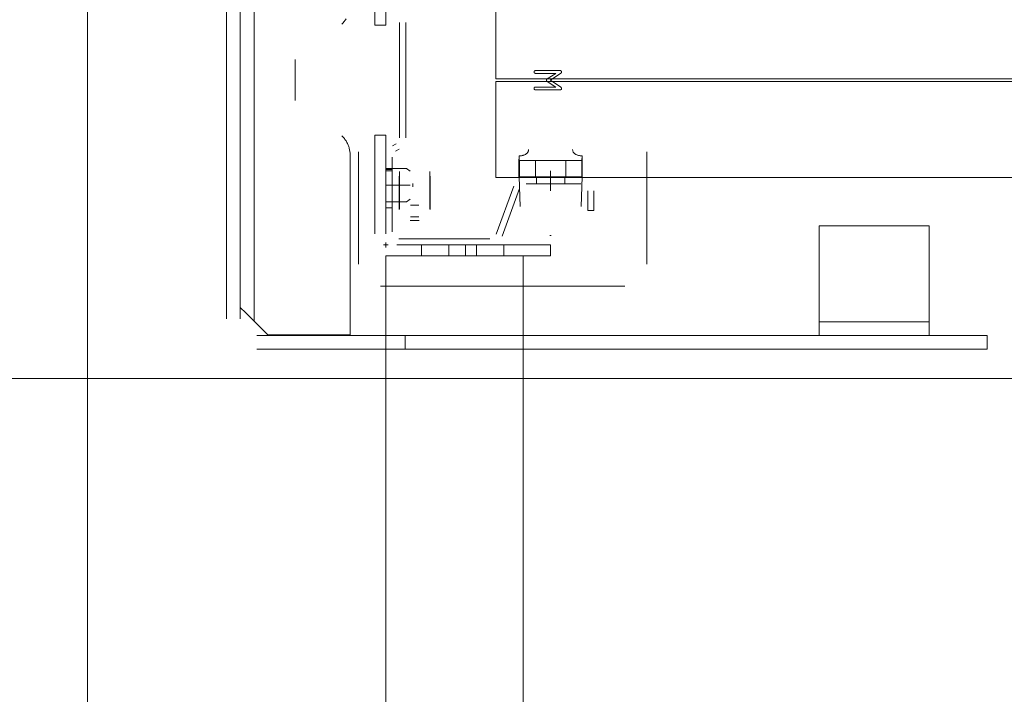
# Model space of a CAD drawing. Header units: millimetres. Extents: x -12989 to 357906, y -50379 to 30884.
# Tile 190 of 256: x 17975 to 18333, y 5547 to 5793. Entities that reach past the tile are written whole.
import ezdxf
from ezdxf.enums import TextEntityAlignment as Align

# ---------------------------------------------------------------- set-up
doc = ezdxf.new("R2010")
doc.units = ezdxf.units.MM
doc.header["$MEASUREMENT"] = 0
doc.linetypes.add('MITTE2', pattern=[112.5, 75, -12.5, 12.5, -12.5])
doc.layers.add('Nowe_A_WYM_ZEWNETRZNE', color=7, linetype='Continuous')
doc.layers.add('Nowe_Warstwa IFC.Import IFC', color=7, linetype='Continuous')
for name, color, linetype, lineweight in [('Nowe_A_WYM_ZEWNETRZNE_Nr_pióra__1', 7, 'Continuous', 13), ('Nowe_A_WYM_ZEWNETRZNE_Nr_pióra__45', 7, 'Continuous', 15), ('Nowe_A_WYM_ZEWNETRZNE_Nr_pióra__85', 7, 'Continuous', 13), ('Nowe_REGAŁY_Nr_pióra__18', 9, 'Continuous', 13), ('Nowe_Warstwa IFC.Import IFC_Nr_pióra__1', 7, 'Continuous', 13), ('Nowe_Warstwa IFC.Import IFC_Nr_pióra__4', 7, 'Continuous', 13)]:
    doc.layers.add(name, color=color, linetype=linetype, lineweight=lineweight)
doc.styles.add('STYL_AUTOMATYCZNY_2', font='arial.ttf')
doc.styles.add('STYL_AUTOMATYCZNY_3', font='arial.ttf')
doc.dimstyles.new('STYL_AUTOMATYCZNY__1', dxfattribs={"dimtxt": 139.999998, "dimasz": 71.25, "dimexe": 0.18, "dimexo": 0.0625, "dimgap": 0, "dimtad": 1, "dimtih": 1, "dimtoh": 1, "dimdec": 0, "dimlfac": 0.1, "dimzin": 0, "dimdsep": 46, "dimtxsty": 'STYL_AUTOMATYCZNY_3', "dimblk": 'ARROWHEAD_6', "dimblk1": 'ARROWHEAD_6', "dimblk2": 'ARROWHEAD_6', "dimcen": 0.09, "dimse1": 1, "dimse2": 1, "dimclrd": 7, "dimclre": 7, "dimclrt": 7, "dimadec": 0, "dimazin": 0, "dimtfac": 1, "dimtdec": 4, "dimtmove": 0, "dimatfit": 3, "dimfxl": 0, "dimtolj": 1, "dimtzin": 0, "dimarcsym": 0})
doc.dimstyles.new('STYL_AUTOMATYCZNY__2', dxfattribs={"dimtxt": 139.999998, "dimasz": 71.25, "dimexe": 0.18, "dimexo": 0.0625, "dimgap": 0, "dimtad": 1, "dimdec": 0, "dimlfac": 0.1, "dimzin": 0, "dimdsep": 46, "dimtxsty": 'STYL_AUTOMATYCZNY_3', "dimblk": 'ARROWHEAD_6', "dimblk1": 'ARROWHEAD_6', "dimblk2": 'ARROWHEAD_6', "dimcen": 0.09, "dimse1": 1, "dimse2": 1, "dimclrd": 7, "dimclre": 7, "dimclrt": 7, "dimadec": 0, "dimazin": 0, "dimtfac": 1, "dimtdec": 4, "dimtmove": 0, "dimatfit": 3, "dimfxl": 0, "dimtolj": 1, "dimtzin": 0, "dimarcsym": 0})

# ---------------------------------------------------------------- blocks, each defined once
blk = doc.blocks.new('Standardowy znacznik osi[100]_1', base_point=(17999.34, 17223.71))
at = {"layer": 'Nowe_Warstwa IFC.Import IFC_Nr_pióra__4', "color": 7, "linetype": 'Continuous', "lineweight": 13}
blk.add_line((17999.34, 17223.71), (17999.34, -2567.37), dxfattribs=at)
at = {"layer": 'Nowe_Warstwa IFC.Import IFC_Nr_pióra__1', "color": 7, "lineweight": 13, "style": 'STYL_AUTOMATYCZNY_2'}
for tag, p in [('AC_MarkerText_1_0', (17999.34, 17561.21)), ('AC_MarkerText_1_1', (17999.34, -2729.87))]:
    blk.add_attdef(tag, text='', height=175, rotation=360, dxfattribs=at).set_placement(p, align=Align.TOP_CENTER)
blk = doc.blocks.new('*D267')
at = {"layer": 'Nowe_A_WYM_ZEWNETRZNE_Nr_pióra__45', "color": 7, "linetype": 'Continuous', "lineweight": 15}
for p, q in [((-1341.01, 187.5), (-1266.01, 112.5)), ((-1341.01, 37.5), (-1266.01, -37.5))]:
    blk.add_line(p, q, dxfattribs=at)
at = {"layer": 'Nowe_A_WYM_ZEWNETRZNE_Nr_pióra__85', "color": 7, "linetype": 'Continuous', "lineweight": 13}
for p, q in [((-1303.51, 150), (-1303.51, 6849.85)), ((-1233.2, 150), (-1373.83, 150)), ((-1303.51, 0), (-1303.51, 150)), ((-1233.2, 0), (-1373.83, 0)), ((-1303.51, -56.25), (-1303.51, 0))]:
    blk.add_line(p, q, dxfattribs=at)
at = {"layer": 'Nowe_A_WYM_ZEWNETRZNE_Nr_pióra__1', "color": 7, "lineweight": 13, "insert": (-1331.51, -251.06), "char_height": 140, "attachment_point": 7, "rotation": 90, "style": 'STYL_AUTOMATYCZNY_3'}
blk.add_mtext('\\A1;{\\pql;\\fArial|b0|i0|c238|p0;\\W1.000000;15}', dxfattribs=at)
blk = doc.blocks.new('ARROWHEAD_6')
at = {"color": 0, "linetype": 'Continuous', "lineweight": 0}
for p, q in [((-0.5, -0.5), (0.5, 0.5)), ((0, 0), (-1, 0))]:
    blk.add_line(p, q, dxfattribs=at)
blk = doc.blocks.new('*D268')
at = {"layer": 'Nowe_A_WYM_ZEWNETRZNE_Nr_pióra__45', "color": 7, "linetype": 'Continuous', "lineweight": 15}
blk.add_line((-1341.01, 187.5), (-1266.01, 112.5), dxfattribs=at)
at = {"layer": 'Nowe_A_WYM_ZEWNETRZNE_Nr_pióra__85', "color": 7, "linetype": 'Continuous', "lineweight": 13}
blk.add_line((-1303.51, 150), (-1303.51, 6849.85), dxfattribs=at)
blk = doc.blocks.new('*D269')
at = {"layer": 'Nowe_A_WYM_ZEWNETRZNE_Nr_pióra__45', "color": 7, "linetype": 'Continuous', "lineweight": 15}
for p, q in [((-1341.01, 6887.35), (-1266.01, 6812.35)), ((-1341.01, 187.5), (-1266.01, 112.5))]:
    blk.add_line(p, q, dxfattribs=at)
at = {"layer": 'Nowe_A_WYM_ZEWNETRZNE_Nr_pióra__85', "color": 7, "linetype": 'Continuous', "lineweight": 13}
for p, q in [((-1233.2, 6849.85), (-1373.83, 6849.85)), ((-1303.51, 150), (-1303.51, 6849.85))]:
    blk.add_line(p, q, dxfattribs=at)
at = {"layer": 'Nowe_A_WYM_ZEWNETRZNE_Nr_pióra__1', "color": 7, "lineweight": 13, "char_height": 140, "attachment_point": 7, "rotation": 90, "style": 'STYL_AUTOMATYCZNY_3'}
for s, insert in [('\\A1;{\\pql;\\fArial|b0|i0|c238|p0;\\W1.000000;15}', (-1331.51, 6598.78)), ('\\A1;{\\pql;\\fArial|b0|i0|c238|p0;\\W1.000000;670}', (-1331.51, 3232.97))]:
    blk.add_mtext(s, dxfattribs=dict(at, insert=insert))
blk = doc.blocks.new('*D279')
at = {"layer": 'Nowe_A_WYM_ZEWNETRZNE_Nr_pióra__45', "color": 7, "linetype": 'Continuous', "lineweight": 15}
for p, q in [((5753.24, 5699.85), (5678.24, 5624.85)), ((36387.5, 5699.85), (36312.5, 5624.85))]:
    blk.add_line(p, q, dxfattribs=at)
at = {"layer": 'Nowe_A_WYM_ZEWNETRZNE_Nr_pióra__85', "color": 7, "linetype": 'Continuous', "lineweight": 13}
for p, q in [((5715.74, 5592.04), (5715.74, 5732.66)), ((36350, 5592.04), (36350, 5732.66)), ((5715.74, 5662.35), (36350, 5662.35))]:
    blk.add_line(p, q, dxfattribs=at)
at = {"layer": 'Nowe_A_WYM_ZEWNETRZNE_Nr_pióra__1', "color": 7, "lineweight": 13, "char_height": 140, "attachment_point": 7, "style": 'STYL_AUTOMATYCZNY_3'}
for s, insert in [('\\A1;{\\pql;\\fArial|b0|i0|c238|p0;\\W1.000000;3\xa0063}', (20685.85, 5690.35)), ('\\A1;{\\pql;\\fArial|b0|i0|c238|p0;\\W1.000000;15}', (36098.94, 5690.35))]:
    blk.add_mtext(s, dxfattribs=dict(at, insert=insert))
blk = doc.blocks.new('*D308')
at = {"layer": 'Nowe_A_WYM_ZEWNETRZNE_Nr_pióra__45', "color": 7, "linetype": 'Continuous', "lineweight": 15}
for p, q in [((37171.6, 187.5), (37246.6, 112.5)), ((37171.6, 37.5), (37246.6, -37.5))]:
    blk.add_line(p, q, dxfattribs=at)
at = {"layer": 'Nowe_A_WYM_ZEWNETRZNE_Nr_pióra__85', "color": 7, "linetype": 'Continuous', "lineweight": 13}
for p, q in [((37209.1, 150), (37209.1, 14850)), ((37279.42, 150), (37138.79, 150)), ((37209.1, 0), (37209.1, 150)), ((37279.42, 0), (37138.79, 0)), ((37209.1, -56.25), (37209.1, 0))]:
    blk.add_line(p, q, dxfattribs=at)
at = {"layer": 'Nowe_A_WYM_ZEWNETRZNE_Nr_pióra__1', "color": 7, "lineweight": 13, "insert": (37181.1, -251.06), "char_height": 140, "attachment_point": 7, "rotation": 90, "style": 'STYL_AUTOMATYCZNY_3'}
blk.add_mtext('\\A1;{\\pql;\\fArial|b0|i0|c238|p0;\\W1.000000;15}', dxfattribs=at)
blk = doc.blocks.new('*D310')
at = {"layer": 'Nowe_A_WYM_ZEWNETRZNE_Nr_pióra__45', "color": 7, "linetype": 'Continuous', "lineweight": 15}
for p, q in [((37171.6, 14887.5), (37246.6, 14812.5)), ((37171.6, 187.5), (37246.6, 112.5))]:
    blk.add_line(p, q, dxfattribs=at)
at = {"layer": 'Nowe_A_WYM_ZEWNETRZNE_Nr_pióra__85', "color": 7, "linetype": 'Continuous', "lineweight": 13}
for p, q in [((37209.1, 150), (37209.1, 14850)), ((37279.42, 150), (37138.79, 150)), ((37209.1, 0), (37209.1, 150))]:
    blk.add_line(p, q, dxfattribs=at)
at = {"layer": 'Nowe_A_WYM_ZEWNETRZNE_Nr_pióra__1', "color": 7, "lineweight": 13, "char_height": 140, "attachment_point": 7, "rotation": 90, "style": 'STYL_AUTOMATYCZNY_3'}
for s, insert in [('\\A1;{\\pql;\\fArial|b0|i0|c238|p0;\\W1.000000;15}', (37181.1, 14598.94)), ('\\A1;{\\pql;\\fArial|b0|i0|c238|p0;\\W1.000000;1\xa0470}', (37181.1, 7152.98))]:
    blk.add_mtext(s, dxfattribs=dict(at, insert=insert))
blk = doc.blocks.new('*D311')
at = {"layer": 'Nowe_A_WYM_ZEWNETRZNE_Nr_pióra__45', "color": 7, "linetype": 'Continuous', "lineweight": 15}
blk.add_line((37171.6, 14887.5), (37246.6, 14812.5), dxfattribs=at)
at = {"layer": 'Nowe_A_WYM_ZEWNETRZNE_Nr_pióra__85', "color": 7, "linetype": 'Continuous', "lineweight": 13}
blk.add_line((37209.1, 150), (37209.1, 14850), dxfattribs=at)
blk = doc.blocks.new('*D312')
at = {"layer": 'Nowe_A_WYM_ZEWNETRZNE_Nr_pióra__45', "color": 7, "linetype": 'Continuous', "lineweight": 15}
for p, q in [((37246.6, 14962.5), (37171.6, 15037.5)), ((37171.6, 14887.5), (37246.6, 14812.5))]:
    blk.add_line(p, q, dxfattribs=at)
at = {"layer": 'Nowe_A_WYM_ZEWNETRZNE_Nr_pióra__85', "color": 7, "linetype": 'Continuous', "lineweight": 13}
for p, q in [((37209.1, 15000), (37209.1, 15056.25)), ((37279.42, 15000), (37138.79, 15000)), ((37209.1, 14850), (37209.1, 15000)), ((37279.42, 14850), (37138.79, 14850)), ((37209.1, 150), (37209.1, 14850))]:
    blk.add_line(p, q, dxfattribs=at)
blk = doc.blocks.new('*D325')
at = {"layer": 'Nowe_A_WYM_ZEWNETRZNE_Nr_pióra__45', "color": 7, "linetype": 'Continuous', "lineweight": 15}
for p, q in [((5753.24, -1542.08), (5678.24, -1617.08)), ((36387.5, -1542.08), (36312.5, -1617.08))]:
    blk.add_line(p, q, dxfattribs=at)
at = {"layer": 'Nowe_A_WYM_ZEWNETRZNE_Nr_pióra__85', "color": 7, "linetype": 'Continuous', "lineweight": 13}
for p, q in [((5715.74, -1649.9), (5715.74, -1509.27)), ((36350, -1649.9), (36350, -1509.27)), ((5715.74, -1579.58), (36350, -1579.58))]:
    blk.add_line(p, q, dxfattribs=at)
at = {"layer": 'Nowe_A_WYM_ZEWNETRZNE_Nr_pióra__1', "color": 7, "lineweight": 13, "char_height": 140, "attachment_point": 7, "style": 'STYL_AUTOMATYCZNY_3'}
for s, insert in [('\\A1;{\\pql;\\fArial|b0|i0|c238|p0;\\W1.000000;3\xa0063}', (20685.85, -1551.58)), ('\\A1;{\\pql;\\fArial|b0|i0|c238|p0;\\W1.000000;15}', (36098.94, -1551.58))]:
    blk.add_mtext(s, dxfattribs=dict(at, insert=insert))
blk = doc.blocks.new('*D327')
at = {"layer": 'Nowe_A_WYM_ZEWNETRZNE_Nr_pióra__45', "color": 7, "linetype": 'Continuous', "lineweight": 15}
for p, q in [((36387.5, -1542.08), (36312.5, -1617.08)), ((36462.5, -1617.08), (36537.5, -1542.08))]:
    blk.add_line(p, q, dxfattribs=at)
at = {"layer": 'Nowe_A_WYM_ZEWNETRZNE_Nr_pióra__85', "color": 7, "linetype": 'Continuous', "lineweight": 13}
for p, q in [((36350, -1649.9), (36350, -1509.27)), ((36500, -1649.9), (36500, -1509.27)), ((5715.74, -1579.58), (36350, -1579.58)), ((36350, -1579.58), (36500, -1579.58)), ((36500, -1579.58), (36556.25, -1579.58))]:
    blk.add_line(p, q, dxfattribs=at)

msp = doc.modelspace()

# ---------------------------------------------------------------- linework, layer by layer
at = {"layer": 'Nowe_REGAŁY_Nr_pióra__18', "color": 9, "linetype": 'Continuous', "lineweight": 13}
for p, q in [((18060, 5858.99), (18060, 5683.19)), ((18050, 5683.99), (18050, 5857.99)), ((18055, 5683.99), (18055, 5857.99)), ((18104, 5790.99), (18104, 5826.99)), ((18108, 5826.99), (18108, 5790.99)), ((18104, 5790.99), (18108, 5790.99)), ((18113, 5791.96), (18113, 5750.02)), ((18113, 5791.96), (18113, 5750.02)), ((18115.25, 5750.02), (18115.25, 5791.96)), ((18115.25, 5750.02), (18115.25, 5791.96)), ((18075, 5778.59), (18075, 5763.59)), ((18171.5, 5774.49), (18162.5, 5774.49)), ((18171.5, 5774.49), (18162.5, 5774.49)), ((18162.5, 5773.48), (18169.86, 5773.48)), ((18162.5, 5773.48), (18169.86, 5773.48)), ((18169.86, 5773.48), (18166.81, 5771.45)), ((18169.86, 5773.48), (18166.81, 5771.45)), ((18167.91, 5770.99), (18171.78, 5773.56)), ((18167.91, 5770.99), (18171.78, 5773.56)), ((18166.81, 5770.52), (18169.86, 5768.49)), ((18166.81, 5770.52), (18169.86, 5768.49)), ((18171.75, 5768.43), (18167.91, 5770.99)), ((18171.75, 5768.43), (18167.91, 5770.99)), ((18169.86, 5768.49), (18162.5, 5768.49)), ((18169.86, 5768.49), (18162.5, 5768.49)), ((18162.5, 5767.49), (18171.5, 5767.49)), ((18162.5, 5767.49), (18171.5, 5767.49)), ((18104, 5750.99), (18108, 5750.99)), ((18104, 5750.99), (18104, 5714.99)), ((18108, 5714.99), (18108, 5750.99)), ((18111.75, 5747.85), (18110.38, 5747.06)), ((18111.75, 5747.85), (18110.38, 5747.06)), ((18098, 5744.84), (18098, 5703.99)), ((18098, 5744.84), (18098, 5703.99)), ((18111.5, 5745.11), (18112.88, 5745.91)), ((18111.5, 5745.11), (18112.88, 5745.91)), ((18203, 5703.99), (18203, 5744.84)), ((18203, 5703.99), (18203, 5744.84)), ((18095, 5743.59), (18095, 5678.19)), ((18108, 5742.95), (18108, 5715.74)), ((18108, 5742.95), (18108, 5715.74)), ((18110.25, 5715.74), (18110.25, 5742.95)), ((18110.25, 5715.74), (18110.25, 5742.95)), ((18156.49, 5742.23), (18156.49, 5735.73)), ((18156.49, 5742.23), (18156.49, 5735.73)), ((18156.53, 5739.96), (18156.53, 5743.42)), ((18156.53, 5739.96), (18156.53, 5743.42)), ((18156.64, 5741.73), (18157.05, 5741.73)), ((18156.64, 5741.73), (18157.05, 5741.73)), ((18156.64, 5741.53), (18156.64, 5735.73)), ((18156.64, 5741.53), (18156.64, 5735.73)), ((18167.94, 5741.73), (18157.05, 5741.73)), ((18167.94, 5741.73), (18157.05, 5741.73)), ((18162.5, 5735.73), (18162.5, 5741.73)), ((18162.5, 5735.73), (18162.5, 5741.73)), ((18167.94, 5741.73), (18168.06, 5741.73)), ((18167.94, 5741.73), (18168.06, 5741.73)), ((18178.95, 5741.73), (18168.06, 5741.73)), ((18178.95, 5741.73), (18168.06, 5741.73)), ((18173.5, 5735.73), (18173.5, 5741.73)), ((18173.5, 5735.73), (18173.5, 5741.73)), ((18178.95, 5741.73), (18179.36, 5741.73)), ((18178.95, 5741.73), (18179.36, 5741.73)), ((18179.36, 5741.73), (18179.36, 5735.73)), ((18179.36, 5741.73), (18179.36, 5735.73)), ((18179.51, 5735.73), (18179.51, 5742.24)), ((18179.51, 5735.73), (18179.51, 5742.24)), ((18108, 5738.79), (18115.55, 5738.79)), ((18110.25, 5738.49), (18108, 5738.49)), ((18110.25, 5738.49), (18108, 5738.49)), ((18110.25, 5737.99), (18108, 5737.99)), ((18110.25, 5737.99), (18108, 5737.99)), ((18112.99, 5737.73), (18112.99, 5736.06)), ((18113, 5737.73), (18112.99, 5737.73)), ((18112.99, 5737.73), (18112.99, 5736.06)), ((18113, 5737.73), (18112.99, 5737.73)), ((18113, 5737.72), (18113, 5737.73)), ((18113, 5737.72), (18113, 5737.73)), ((18113, 5737.72), (18113, 5734.89)), ((18113, 5737.72), (18113, 5734.89)), ((18115.55, 5738.79), (18116.92, 5737.8)), ((18124.01, 5737.73), (18124, 5737.73)), ((18124, 5737.73), (18124, 5737.72)), ((18124.01, 5737.73), (18124, 5737.73)), ((18124, 5737.73), (18124, 5737.72)), ((18124, 5737.72), (18124, 5734.89)), ((18124, 5737.72), (18124, 5734.89)), ((18124.01, 5736.06), (18124.01, 5737.73)), ((18124.01, 5736.06), (18124.01, 5737.73)), ((18112.99, 5736.06), (18112.9, 5736.06)), ((18112.9, 5736.06), (18112.9, 5723.86)), ((18112.99, 5736.06), (18112.9, 5736.06)), ((18112.9, 5736.06), (18112.9, 5723.86)), ((18113, 5728.31), (18113, 5734.89)), ((18113, 5728.31), (18113, 5734.89)), ((18117.87, 5732.1), (18117.87, 5733.38)), ((18124, 5734.89), (18124, 5728.31)), ((18124, 5734.89), (18124, 5728.31)), ((18124.1, 5736.06), (18124.01, 5736.06)), ((18124.1, 5736.06), (18124.01, 5736.06)), ((18124.1, 5723.86), (18124.1, 5736.06)), ((18124.1, 5723.86), (18124.1, 5736.06)), ((18156.49, 5735.73), (18156.5, 5735.73)), ((18156.49, 5735.73), (18156.5, 5735.73)), ((18156.5, 5735.73), (18156.88, 5724.96)), ((18156.5, 5735.73), (18156.88, 5724.96)), ((18156.64, 5735.73), (18157.05, 5735.73)), ((18156.64, 5735.73), (18157.05, 5735.73)), ((18157.05, 5735.73), (18167.94, 5735.73)), ((18157.05, 5735.73), (18167.94, 5735.73)), ((18179, 5735.49), (18159.05, 5735.49)), ((18179, 5735.49), (18159.05, 5735.49)), ((18159.05, 5733.24), (18179, 5733.24)), ((18159.05, 5733.24), (18179, 5733.24)), ((18162.85, 5733.24), (18162.85, 5735.49)), ((18162.85, 5733.24), (18162.85, 5735.49)), ((18167.94, 5735.73), (18168.06, 5735.73)), ((18167.94, 5735.73), (18168.06, 5735.73)), ((18168.06, 5735.73), (18178.95, 5735.73)), ((18168.06, 5735.73), (18178.95, 5735.73)), ((18173.15, 5733.24), (18173.15, 5735.49)), ((18173.15, 5733.24), (18173.15, 5735.49)), ((18178.95, 5735.73), (18179.36, 5735.73)), ((18178.95, 5735.73), (18179.36, 5735.73)), ((18179.12, 5724.96), (18179.5, 5735.73)), ((18179.12, 5724.96), (18179.5, 5735.73)), ((18179.5, 5735.73), (18179.51, 5735.73)), ((18179.5, 5735.73), (18179.51, 5735.73)), ((18107.97, 5732.74), (18116.82, 5732.74)), ((18154.59, 5732.36), (18148.22, 5714.88)), ((18154.59, 5732.36), (18148.22, 5714.88)), ((18150.34, 5714.11), (18156.7, 5731.59)), ((18150.34, 5714.11), (18156.7, 5731.59)), ((18181.5, 5730.74), (18181.5, 5723.49)), ((18181.5, 5730.74), (18181.5, 5723.49)), ((18183.75, 5723.49), (18183.75, 5730.74)), ((18183.75, 5723.49), (18183.75, 5730.74)), ((18108, 5726.69), (18115.55, 5726.69)), ((18113, 5724.06), (18113, 5728.31)), ((18113, 5724.06), (18113, 5728.31)), ((18116.92, 5727.68), (18115.55, 5726.69)), ((18124, 5728.31), (18124, 5724.06)), ((18124, 5728.31), (18124, 5724.06)), ((18108, 5724.49), (18110.25, 5724.49)), ((18108, 5724.49), (18110.25, 5724.49)), ((18120, 5725.48), (18117, 5725.48)), ((18120, 5725.48), (18117, 5725.48)), ((18181.5, 5723.49), (18183.75, 5723.49)), ((18181.5, 5723.49), (18183.75, 5723.49)), ((18116.9, 5719.86), (18120.1, 5719.86)), ((18116.9, 5719.86), (18120.1, 5719.86)), ((18120, 5721.24), (18117, 5721.24)), ((18120, 5721.24), (18117, 5721.24)), ((18265.82, 5717.99), (18265.82, 5714.99)), ((18265.82, 5717.99), (18305.82, 5717.99)), ((18305.82, 5714.99), (18305.82, 5717.99)), ((18108, 5710.09), (18108, 5711.89)), ((18108, 5710.09), (18108, 5711.89)), ((18145.87, 5713.24), (18112.75, 5713.24)), ((18145.87, 5713.24), (18112.75, 5713.24)), ((18167.77, 5714.44), (18168.23, 5714.44)), ((18167.77, 5714.44), (18168.23, 5714.44)), ((18265.82, 5688.99), (18265.82, 5714.99)), ((18305.82, 5714.99), (18305.82, 5688.99)), ((18107.1, 5710.99), (18108.9, 5710.99)), ((18107.1, 5710.99), (18108.9, 5710.99)), ((18168, 5710.99), (18112, 5710.99)), ((18112.75, 5710.99), (18145.87, 5710.99)), ((18112.75, 5710.99), (18145.87, 5710.99)), ((18121, 5710.99), (18121, 5706.99)), ((18131, 5710.99), (18131, 5706.99)), ((18137, 5710.99), (18137, 5706.99)), ((18141, 5710.99), (18141, 5706.99)), ((18151, 5710.99), (18151, 5706.99)), ((18168, 5710.99), (18168, 5706.99)), ((18108, 5706.99), (18168, 5706.99)), ((18108, 3314.99), (18108, 5706.99)), ((18158, 3314.99), (18158, 5706.99)), ((18106, 5695.99), (18195, 5695.99)), ((18106, 5695.99), (18195, 5695.99)), ((18055, 5688.19), (18057, 5686.19)), ((18265.82, 5682.99), (18265.82, 5688.99)), ((18305.82, 5688.99), (18305.82, 5682.99)), ((18060, 5683.19), (18057, 5686.19)), ((18060, 5683.19), (18065, 5678.19)), ((18265.82, 5682.99), (18265.82, 5679.99)), ((18265.82, 5682.99), (18305.82, 5682.99)), ((18265.82, 5677.99), (18265.82, 5679.99)), ((18305.82, 5679.99), (18305.82, 5682.99)), ((18305.82, 5679.99), (18305.82, 5677.99)), ((18327.02, 5677.99), (18061, 5677.99)), ((18066, 5678.19), (18065, 5678.19)), ((18092, 5678.19), (18066, 5678.19)), ((18092, 5678.19), (18095, 5678.19)), ((18115.02, 5677.99), (18115.02, 5672.99)), ((18327.02, 5677.99), (18327.02, 5672.99)), ((18061, 5672.99), (18327.02, 5672.99))]:
    msp.add_line(p, q, dxfattribs=at)
at = {"layer": 'Nowe_REGAŁY_Nr_pióra__18', "color": 9, "linetype": 'MITTE2', "lineweight": 13}
msp.add_line((18168, 5730.74), (18168, 5737.99), dxfattribs=at)
msp.add_line((18168, 5730.74), (18168, 5737.99), dxfattribs=at)
at = {"layer": 'Nowe_REGAŁY_Nr_pióra__18', "color": 9, "linetype": 'Continuous', "lineweight": 13}
for points in [[(19168, 5771.49), (19168, 5806.49), (18148, 5806.49), (18148, 5771.49)], [(19168, 5771.49), (19168, 5806.49), (18148, 5806.49), (18148, 5771.49)], [(19168, 5735.49), (19168, 5770.49), (18148, 5770.49), (18148, 5735.49)], [(19168, 5735.49), (19168, 5770.49), (18148, 5770.49), (18148, 5735.49)]]:
    msp.add_lwpolyline(points, close=True, dxfattribs=at)
at = {"layer": 'Nowe_REGAŁY_Nr_pióra__18', "color": 9, "linetype": 'Continuous', "lineweight": 13, "flags": 128}
for points in [[(18093.5, 5793.32), (18093.31, 5793.03), (18093.12, 5792.75), (18092.92, 5792.48), (18092.7, 5792.21), (18092.48, 5791.95), (18092.24, 5791.7), (18092, 5791.45)], [(18162.5, 5774.49), (18162.46, 5774.49), (18162.42, 5774.48), (18162.38, 5774.48), (18162.35, 5774.47), (18162.31, 5774.46), (18162.28, 5774.46), (18162.25, 5774.44), (18162.22, 5774.43), (18162.2, 5774.42), (18162.17, 5774.4), (18162.15, 5774.38), (18162.13, 5774.36), (18162.11, 5774.34), (18162.09, 5774.32), (18162.07, 5774.29), (18162.06, 5774.26), (18162.04, 5774.24), (18162.03, 5774.2), (18162.02, 5774.17), (18162.01, 5774.14), (18162.01, 5774.1), (18162, 5774.07), (18162, 5774.03), (18162, 5773.99)], [(18162.5, 5774.49), (18162.46, 5774.49), (18162.42, 5774.48), (18162.38, 5774.48), (18162.35, 5774.47), (18162.31, 5774.46), (18162.28, 5774.46), (18162.25, 5774.44), (18162.22, 5774.43), (18162.2, 5774.42), (18162.17, 5774.4), (18162.15, 5774.38), (18162.13, 5774.36), (18162.11, 5774.34), (18162.09, 5774.32), (18162.07, 5774.29), (18162.06, 5774.26), (18162.04, 5774.24), (18162.03, 5774.2), (18162.02, 5774.17), (18162.01, 5774.14), (18162.01, 5774.1), (18162, 5774.07), (18162, 5774.03), (18162, 5773.99)], [(18162, 5773.99), (18162, 5773.94), (18162, 5773.91), (18162.01, 5773.87), (18162.01, 5773.83), (18162.02, 5773.8), (18162.03, 5773.77), (18162.04, 5773.74), (18162.06, 5773.71), (18162.07, 5773.68), (18162.09, 5773.66), (18162.11, 5773.63), (18162.13, 5773.61), (18162.15, 5773.59), (18162.17, 5773.57), (18162.2, 5773.56), (18162.22, 5773.54), (18162.25, 5773.53), (18162.28, 5773.52), (18162.31, 5773.51), (18162.35, 5773.5), (18162.38, 5773.49), (18162.42, 5773.49), (18162.46, 5773.49), (18162.5, 5773.48)], [(18162, 5773.99), (18162, 5773.94), (18162, 5773.91), (18162.01, 5773.87), (18162.01, 5773.83), (18162.02, 5773.8), (18162.03, 5773.77), (18162.04, 5773.74), (18162.06, 5773.71), (18162.07, 5773.68), (18162.09, 5773.66), (18162.11, 5773.63), (18162.13, 5773.61), (18162.15, 5773.59), (18162.17, 5773.57), (18162.2, 5773.56), (18162.22, 5773.54), (18162.25, 5773.53), (18162.28, 5773.52), (18162.31, 5773.51), (18162.35, 5773.5), (18162.38, 5773.49), (18162.42, 5773.49), (18162.46, 5773.49), (18162.5, 5773.48)], [(18172, 5773.99), (18172, 5774.03), (18172, 5774.07), (18171.99, 5774.1), (18171.99, 5774.14), (18171.98, 5774.17), (18171.97, 5774.2), (18171.96, 5774.24), (18171.94, 5774.26), (18171.93, 5774.29), (18171.91, 5774.32), (18171.89, 5774.34), (18171.87, 5774.36), (18171.85, 5774.38), (18171.83, 5774.4), (18171.8, 5774.42), (18171.78, 5774.43), (18171.75, 5774.44), (18171.72, 5774.46), (18171.69, 5774.46), (18171.65, 5774.47), (18171.62, 5774.48), (18171.58, 5774.48), (18171.54, 5774.49), (18171.5, 5774.49)], [(18172, 5773.99), (18172, 5774.03), (18172, 5774.07), (18171.99, 5774.1), (18171.99, 5774.14), (18171.98, 5774.17), (18171.97, 5774.2), (18171.96, 5774.24), (18171.94, 5774.26), (18171.93, 5774.29), (18171.91, 5774.32), (18171.89, 5774.34), (18171.87, 5774.36), (18171.85, 5774.38), (18171.83, 5774.4), (18171.8, 5774.42), (18171.78, 5774.43), (18171.75, 5774.44), (18171.72, 5774.46), (18171.69, 5774.46), (18171.65, 5774.47), (18171.62, 5774.48), (18171.58, 5774.48), (18171.54, 5774.49), (18171.5, 5774.49)], [(18171.78, 5773.56), (18171.8, 5773.57), (18171.81, 5773.58), (18171.83, 5773.6), (18171.85, 5773.61), (18171.86, 5773.63), (18171.87, 5773.64), (18171.89, 5773.66), (18171.9, 5773.67), (18171.91, 5773.69), (18171.92, 5773.71), (18171.93, 5773.72), (18171.94, 5773.74), (18171.95, 5773.76), (18171.96, 5773.78), (18171.97, 5773.8), (18171.98, 5773.81), (18171.98, 5773.83), (18171.99, 5773.85), (18171.99, 5773.88), (18171.99, 5773.9), (18172, 5773.92), (18172, 5773.94), (18172, 5773.96), (18172, 5773.99)], [(18171.78, 5773.56), (18171.8, 5773.57), (18171.81, 5773.58), (18171.83, 5773.6), (18171.85, 5773.61), (18171.86, 5773.63), (18171.87, 5773.64), (18171.89, 5773.66), (18171.9, 5773.67), (18171.91, 5773.69), (18171.92, 5773.71), (18171.93, 5773.72), (18171.94, 5773.74), (18171.95, 5773.76), (18171.96, 5773.78), (18171.97, 5773.8), (18171.98, 5773.81), (18171.98, 5773.83), (18171.99, 5773.85), (18171.99, 5773.88), (18171.99, 5773.9), (18172, 5773.92), (18172, 5773.94), (18172, 5773.96), (18172, 5773.99)], [(18166.81, 5771.45), (18166.78, 5771.44), (18166.76, 5771.42), (18166.73, 5771.4), (18166.71, 5771.38), (18166.69, 5771.37), (18166.67, 5771.35), (18166.65, 5771.33), (18166.64, 5771.31), (18166.62, 5771.29), (18166.6, 5771.27), (18166.59, 5771.25), (18166.58, 5771.24), (18166.56, 5771.22), (18166.55, 5771.2), (18166.54, 5771.18), (18166.53, 5771.16), (18166.53, 5771.14), (18166.52, 5771.12), (18166.51, 5771.1), (18166.51, 5771.07), (18166.5, 5771.05), (18166.5, 5771.03), (18166.5, 5771.01), (18166.5, 5770.99)], [(18166.81, 5771.45), (18166.78, 5771.44), (18166.76, 5771.42), (18166.73, 5771.4), (18166.71, 5771.38), (18166.69, 5771.37), (18166.67, 5771.35), (18166.65, 5771.33), (18166.64, 5771.31), (18166.62, 5771.29), (18166.6, 5771.27), (18166.59, 5771.25), (18166.58, 5771.24), (18166.56, 5771.22), (18166.55, 5771.2), (18166.54, 5771.18), (18166.53, 5771.16), (18166.53, 5771.14), (18166.52, 5771.12), (18166.51, 5771.1), (18166.51, 5771.07), (18166.5, 5771.05), (18166.5, 5771.03), (18166.5, 5771.01), (18166.5, 5770.99)], [(18166.5, 5770.99), (18166.5, 5770.97), (18166.5, 5770.95), (18166.5, 5770.92), (18166.51, 5770.9), (18166.51, 5770.88), (18166.52, 5770.86), (18166.53, 5770.84), (18166.53, 5770.82), (18166.54, 5770.8), (18166.55, 5770.78), (18166.56, 5770.76), (18166.58, 5770.74), (18166.59, 5770.72), (18166.6, 5770.7), (18166.62, 5770.68), (18166.64, 5770.66), (18166.65, 5770.64), (18166.67, 5770.62), (18166.69, 5770.6), (18166.71, 5770.59), (18166.73, 5770.57), (18166.76, 5770.55), (18166.78, 5770.53), (18166.81, 5770.52)], [(18166.5, 5770.99), (18166.5, 5770.97), (18166.5, 5770.95), (18166.5, 5770.92), (18166.51, 5770.9), (18166.51, 5770.88), (18166.52, 5770.86), (18166.53, 5770.84), (18166.53, 5770.82), (18166.54, 5770.8), (18166.55, 5770.78), (18166.56, 5770.76), (18166.58, 5770.74), (18166.59, 5770.72), (18166.6, 5770.7), (18166.62, 5770.68), (18166.64, 5770.66), (18166.65, 5770.64), (18166.67, 5770.62), (18166.69, 5770.6), (18166.71, 5770.59), (18166.73, 5770.57), (18166.76, 5770.55), (18166.78, 5770.53), (18166.81, 5770.52)], [(18162.5, 5768.49), (18162.46, 5768.49), (18162.42, 5768.49), (18162.38, 5768.49), (18162.35, 5768.48), (18162.31, 5768.47), (18162.28, 5768.46), (18162.25, 5768.45), (18162.22, 5768.44), (18162.2, 5768.42), (18162.17, 5768.41), (18162.15, 5768.39), (18162.13, 5768.37), (18162.11, 5768.35), (18162.09, 5768.32), (18162.07, 5768.3), (18162.06, 5768.27), (18162.04, 5768.24), (18162.03, 5768.21), (18162.02, 5768.18), (18162.01, 5768.15), (18162.01, 5768.11), (18162, 5768.07), (18162, 5768.03), (18162, 5767.99)], [(18162.5, 5768.49), (18162.46, 5768.49), (18162.42, 5768.49), (18162.38, 5768.49), (18162.35, 5768.48), (18162.31, 5768.47), (18162.28, 5768.46), (18162.25, 5768.45), (18162.22, 5768.44), (18162.2, 5768.42), (18162.17, 5768.41), (18162.15, 5768.39), (18162.13, 5768.37), (18162.11, 5768.35), (18162.09, 5768.32), (18162.07, 5768.3), (18162.06, 5768.27), (18162.04, 5768.24), (18162.03, 5768.21), (18162.02, 5768.18), (18162.01, 5768.15), (18162.01, 5768.11), (18162, 5768.07), (18162, 5768.03), (18162, 5767.99)], [(18162, 5767.99), (18162, 5767.95), (18162, 5767.91), (18162.01, 5767.88), (18162.01, 5767.84), (18162.02, 5767.81), (18162.03, 5767.77), (18162.04, 5767.74), (18162.06, 5767.71), (18162.07, 5767.69), (18162.09, 5767.66), (18162.11, 5767.64), (18162.13, 5767.62), (18162.15, 5767.6), (18162.17, 5767.58), (18162.2, 5767.56), (18162.22, 5767.55), (18162.25, 5767.53), (18162.28, 5767.52), (18162.31, 5767.51), (18162.35, 5767.51), (18162.38, 5767.5), (18162.42, 5767.5), (18162.46, 5767.49), (18162.5, 5767.49)], [(18162, 5767.99), (18162, 5767.95), (18162, 5767.91), (18162.01, 5767.88), (18162.01, 5767.84), (18162.02, 5767.81), (18162.03, 5767.77), (18162.04, 5767.74), (18162.06, 5767.71), (18162.07, 5767.69), (18162.09, 5767.66), (18162.11, 5767.64), (18162.13, 5767.62), (18162.15, 5767.6), (18162.17, 5767.58), (18162.2, 5767.56), (18162.22, 5767.55), (18162.25, 5767.53), (18162.28, 5767.52), (18162.31, 5767.51), (18162.35, 5767.51), (18162.38, 5767.5), (18162.42, 5767.5), (18162.46, 5767.49), (18162.5, 5767.49)], [(18171.5, 5767.49), (18171.54, 5767.49), (18171.58, 5767.5), (18171.62, 5767.5), (18171.65, 5767.51), (18171.69, 5767.51), (18171.72, 5767.52), (18171.75, 5767.53), (18171.78, 5767.55), (18171.8, 5767.56), (18171.83, 5767.58), (18171.85, 5767.6), (18171.87, 5767.62), (18171.89, 5767.64), (18171.91, 5767.66), (18171.93, 5767.69), (18171.94, 5767.71), (18171.96, 5767.74), (18171.97, 5767.77), (18171.98, 5767.81), (18171.99, 5767.84), (18171.99, 5767.88), (18172, 5767.91), (18172, 5767.95), (18172, 5767.99)], [(18171.5, 5767.49), (18171.54, 5767.49), (18171.58, 5767.5), (18171.62, 5767.5), (18171.65, 5767.51), (18171.69, 5767.51), (18171.72, 5767.52), (18171.75, 5767.53), (18171.78, 5767.55), (18171.8, 5767.56), (18171.83, 5767.58), (18171.85, 5767.6), (18171.87, 5767.62), (18171.89, 5767.64), (18171.91, 5767.66), (18171.93, 5767.69), (18171.94, 5767.71), (18171.96, 5767.74), (18171.97, 5767.77), (18171.98, 5767.81), (18171.99, 5767.84), (18171.99, 5767.88), (18172, 5767.91), (18172, 5767.95), (18172, 5767.99)], [(18172, 5767.99), (18172, 5768.02), (18172, 5768.04), (18172, 5768.06), (18171.99, 5768.08), (18171.99, 5768.1), (18171.98, 5768.12), (18171.98, 5768.14), (18171.97, 5768.16), (18171.96, 5768.18), (18171.96, 5768.2), (18171.95, 5768.22), (18171.94, 5768.24), (18171.93, 5768.25), (18171.91, 5768.27), (18171.9, 5768.29), (18171.89, 5768.31), (18171.87, 5768.32), (18171.86, 5768.34), (18171.84, 5768.36), (18171.83, 5768.37), (18171.81, 5768.39), (18171.79, 5768.4), (18171.77, 5768.42), (18171.75, 5768.43)], [(18172, 5767.99), (18172, 5768.02), (18172, 5768.04), (18172, 5768.06), (18171.99, 5768.08), (18171.99, 5768.1), (18171.98, 5768.12), (18171.98, 5768.14), (18171.97, 5768.16), (18171.96, 5768.18), (18171.96, 5768.2), (18171.95, 5768.22), (18171.94, 5768.24), (18171.93, 5768.25), (18171.91, 5768.27), (18171.9, 5768.29), (18171.89, 5768.31), (18171.87, 5768.32), (18171.86, 5768.34), (18171.84, 5768.36), (18171.83, 5768.37), (18171.81, 5768.39), (18171.79, 5768.4), (18171.77, 5768.42), (18171.75, 5768.43)], [(18092, 5750.73), (18092.24, 5750.48), (18092.48, 5750.23), (18092.7, 5749.97), (18092.92, 5749.7), (18093.12, 5749.43), (18093.31, 5749.15), (18093.5, 5748.86), (18093.67, 5748.57), (18093.83, 5748.27), (18093.99, 5747.98), (18094.13, 5747.67), (18094.26, 5747.36), (18094.38, 5747.05), (18094.49, 5746.74), (18094.59, 5746.43), (18094.68, 5746.11), (18094.75, 5745.79), (18094.82, 5745.47), (18094.87, 5745.15), (18094.92, 5744.84), (18094.96, 5744.52), (18094.98, 5744.21), (18095, 5743.9), (18095, 5743.59)], [(18156.53, 5743.42), (18156.75, 5743.43), (18156.98, 5743.44), (18157.21, 5743.46), (18157.43, 5743.49), (18157.64, 5743.53), (18157.86, 5743.58), (18158.06, 5743.64), (18158.26, 5743.7), (18158.46, 5743.78), (18158.64, 5743.86), (18158.82, 5743.95), (18158.98, 5744.05), (18159.14, 5744.16), (18159.28, 5744.27), (18159.42, 5744.39), (18159.54, 5744.52), (18159.64, 5744.66), (18159.74, 5744.8), (18159.82, 5744.95), (18159.88, 5745.1), (18159.93, 5745.25), (18159.97, 5745.41), (18159.99, 5745.57), (18160, 5745.73)], [(18156.53, 5743.42), (18156.75, 5743.43), (18156.98, 5743.44), (18157.21, 5743.46), (18157.43, 5743.49), (18157.64, 5743.53), (18157.86, 5743.58), (18158.06, 5743.64), (18158.26, 5743.7), (18158.46, 5743.78), (18158.64, 5743.86), (18158.82, 5743.95), (18158.98, 5744.05), (18159.14, 5744.16), (18159.28, 5744.27), (18159.42, 5744.39), (18159.54, 5744.52), (18159.64, 5744.66), (18159.74, 5744.8), (18159.82, 5744.95), (18159.88, 5745.1), (18159.93, 5745.25), (18159.97, 5745.41), (18159.99, 5745.57), (18160, 5745.73)], [(18176.01, 5745.73), (18176.02, 5745.57), (18176.04, 5745.41), (18176.08, 5745.25), (18176.13, 5745.1), (18176.2, 5744.95), (18176.28, 5744.8), (18176.37, 5744.66), (18176.48, 5744.53), (18176.6, 5744.4), (18176.73, 5744.28), (18176.87, 5744.16), (18177.03, 5744.06), (18177.19, 5743.96), (18177.37, 5743.87), (18177.55, 5743.78), (18177.74, 5743.71), (18177.94, 5743.64), (18178.15, 5743.59), (18178.36, 5743.54), (18178.58, 5743.5), (18178.8, 5743.47), (18179.02, 5743.45), (18179.25, 5743.43), (18179.47, 5743.43)], [(18176.01, 5745.73), (18176.02, 5745.57), (18176.04, 5745.41), (18176.08, 5745.25), (18176.13, 5745.1), (18176.2, 5744.95), (18176.28, 5744.8), (18176.37, 5744.66), (18176.48, 5744.53), (18176.6, 5744.4), (18176.73, 5744.28), (18176.87, 5744.16), (18177.03, 5744.06), (18177.19, 5743.96), (18177.37, 5743.87), (18177.55, 5743.78), (18177.74, 5743.71), (18177.94, 5743.64), (18178.15, 5743.59), (18178.36, 5743.54), (18178.58, 5743.5), (18178.8, 5743.47), (18179.02, 5743.45), (18179.25, 5743.43), (18179.47, 5743.43)], [(18156.53, 5743.42), (18156.53, 5743.29), (18156.53, 5743.17), (18156.54, 5743.05), (18156.54, 5742.93), (18156.54, 5742.82), (18156.55, 5742.71), (18156.55, 5742.61), (18156.56, 5742.51), (18156.56, 5742.42), (18156.57, 5742.33), (18156.57, 5742.25), (18156.57, 5742.18), (18156.58, 5742.11), (18156.58, 5742.04), (18156.59, 5741.98), (18156.6, 5741.93), (18156.6, 5741.88), (18156.61, 5741.84), (18156.61, 5741.81), (18156.62, 5741.78), (18156.62, 5741.76), (18156.63, 5741.74), (18156.63, 5741.73)], [(18156.53, 5743.42), (18156.53, 5743.29), (18156.53, 5743.17), (18156.54, 5743.05), (18156.54, 5742.93), (18156.54, 5742.82), (18156.55, 5742.71), (18156.55, 5742.61), (18156.56, 5742.51), (18156.56, 5742.42), (18156.57, 5742.33), (18156.57, 5742.25), (18156.57, 5742.18), (18156.58, 5742.11), (18156.58, 5742.04), (18156.59, 5741.98), (18156.6, 5741.93), (18156.6, 5741.88), (18156.61, 5741.84), (18156.61, 5741.81), (18156.62, 5741.78), (18156.62, 5741.76), (18156.63, 5741.74), (18156.63, 5741.73)], [(18179.47, 5743.43), (18179.47, 5743.3), (18179.47, 5743.17), (18179.46, 5743.05), (18179.46, 5742.94), (18179.46, 5742.82), (18179.45, 5742.72), (18179.45, 5742.61), (18179.44, 5742.52), (18179.44, 5742.42), (18179.43, 5742.34), (18179.43, 5742.26), (18179.43, 5742.18), (18179.42, 5742.11), (18179.42, 5742.04), (18179.41, 5741.98), (18179.41, 5741.93), (18179.4, 5741.88), (18179.39, 5741.84), (18179.39, 5741.81), (18179.38, 5741.78), (18179.38, 5741.76), (18179.37, 5741.74), (18179.37, 5741.73)], [(18179.47, 5743.43), (18179.47, 5743.3), (18179.47, 5743.17), (18179.46, 5743.05), (18179.46, 5742.94), (18179.46, 5742.82), (18179.45, 5742.72), (18179.45, 5742.61), (18179.44, 5742.52), (18179.44, 5742.42), (18179.43, 5742.34), (18179.43, 5742.26), (18179.43, 5742.18), (18179.42, 5742.11), (18179.42, 5742.04), (18179.41, 5741.98), (18179.41, 5741.93), (18179.4, 5741.88), (18179.39, 5741.84), (18179.39, 5741.81), (18179.38, 5741.78), (18179.38, 5741.76), (18179.37, 5741.74), (18179.37, 5741.73)], [(18156.64, 5735.73), (18156.63, 5735.76), (18156.62, 5735.8), (18156.62, 5735.86), (18156.61, 5735.93), (18156.61, 5736.01), (18156.6, 5736.12), (18156.6, 5736.23), (18156.59, 5736.36), (18156.58, 5736.51), (18156.58, 5736.67), (18156.57, 5736.85), (18156.57, 5737.04), (18156.57, 5737.24), (18156.56, 5737.46), (18156.56, 5737.69), (18156.55, 5737.93), (18156.55, 5738.19), (18156.54, 5738.46), (18156.54, 5738.73), (18156.54, 5739.02), (18156.53, 5739.32), (18156.53, 5739.64), (18156.53, 5739.96)], [(18156.64, 5735.73), (18156.63, 5735.76), (18156.62, 5735.8), (18156.62, 5735.86), (18156.61, 5735.93), (18156.61, 5736.01), (18156.6, 5736.12), (18156.6, 5736.23), (18156.59, 5736.36), (18156.58, 5736.51), (18156.58, 5736.67), (18156.57, 5736.85), (18156.57, 5737.04), (18156.57, 5737.24), (18156.56, 5737.46), (18156.56, 5737.69), (18156.55, 5737.93), (18156.55, 5738.19), (18156.54, 5738.46), (18156.54, 5738.73), (18156.54, 5739.02), (18156.53, 5739.32), (18156.53, 5739.64), (18156.53, 5739.96)]]:
    msp.add_lwpolyline(points, dxfattribs=at)

# ---------------------------------------------------------------- block references
at = {"layer": 'Nowe_Warstwa IFC.Import IFC', "color": 7, "linetype": 'Continuous', "lineweight": 13}
msp.add_blockref('Standardowy znacznik osi[100]_1', (17999.34, 17223.71), dxfattribs=at)

# ---------------------------------------------------------------- dimensions: what is measured, and where the dimension line sits
at = {"layer": 'Nowe_A_WYM_ZEWNETRZNE', "color": 7, "linetype": 'Continuous', "lineweight": 13}
for base, p1, p2, picture, middle in [((37209.1, 15000), (18000, 14850), (18000, 15000), '*D312', (37111.1, 14705.48)), ((37209.1, 14850), (18000, 150), (36350, 14850), '*D310', (37111.1, 7393.14)), ((37209.10436141, 14850), (36350, 14850), (18000, 14850), '*D311', (37111.10436248, 14849.88141735)), ((37209.1, 150), (18000, 0), (36350, 150), '*D308', (37111.1, -144.52)), ((-1303.51, 6849.85), (18000, 150), (2607.87, 6849.85), '*D269', (-1401.51, 3392.79)), ((-1303.51, 150), (18000, 0), (-350, 150), '*D267', (-1401.51, -144.52)), ((-1303.51453594, 150), (-350, 150), (18000, 150), '*D268', (-1401.51453487, 149.88141735))]:
    dim = msp.add_linear_dim(base=base, p1=p1, p2=p2, angle=90, dimstyle='STYL_AUTOMATYCZNY__2', dxfattribs=at)
    dim.commit()
    dim.dimension.update_dxf_attribs({"geometry": picture, "text_midpoint": middle, "dimtype": 160, "text_rotation": 90})
for base, p1, p2, picture, middle in [((36350, 5662.35), (5715.74, 7500), (36350, 7500), '*D279', (20926.01, 5760.35)), ((36350, -1579.58), (5715.74, 7500), (36350, 150), '*D325', (20926.01, -1481.58)), ((36500, -1579.58), (36350, 7500), (36500, 7500), '*D327', (36205.48, -1481.58))]:
    dim = msp.add_linear_dim(base=base, p1=p1, p2=p2, dimstyle='STYL_AUTOMATYCZNY__1', dxfattribs=at)
    dim.commit()
    dim.dimension.update_dxf_attribs({"geometry": picture, "text_midpoint": middle, "dimtype": 160})

doc.saveas('drawing.dxf')
